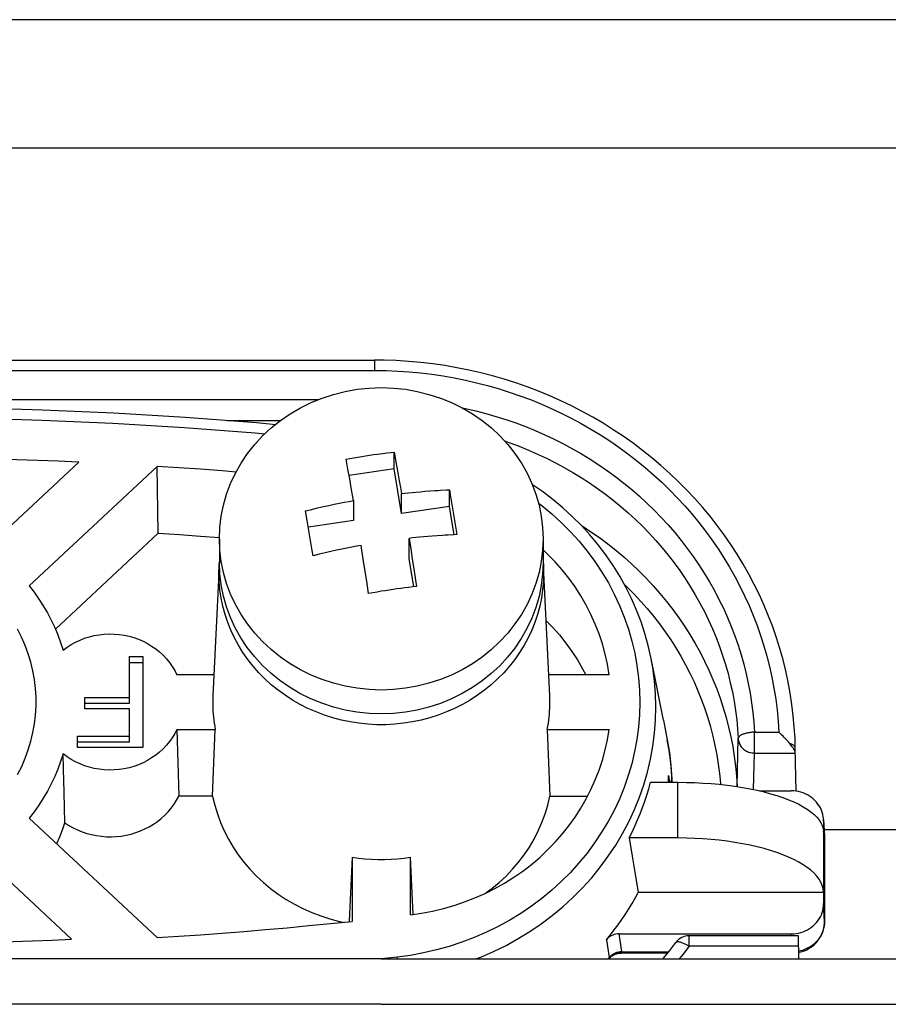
# Model space of a CAD drawing. Header units: centimetres. Extents: x 4745 to 39369, y 17389 to 19524.
# Tile 33 of 188: x 15508.1 to 15510.78, y 18253.47 to 18256.51. Entities that reach past the tile are written whole.
import ezdxf

# ---------------------------------------------------------------- set-up
doc = ezdxf.new("R2010")
doc.units = ezdxf.units.CM
doc.layers.add('$_urządzenia', color=250, linetype='Continuous')

# ---------------------------------------------------------------- blocks, each defined once
blk = doc.blocks.new('A$C92957c0b')
at = {"layer": '$_urządzenia'}
for p, q in [((55, 0), (-55, 0)), ((92.535, -3.965), (-92.535, -3.965)), ((-31.792, -10.509), (-0.208, -10.509)), ((-0.208, -10.509), (-0.208, -10.83)), ((-31.792, -10.83), (-0.208, -10.83)), ((-30.064, -11.727), (-1.936, -11.727)), ((-4.763, -12.372), (-3.107, -12.372)), ((0.044, -13.39), (0.175, -13.374)), ((0.175, -13.374), (0.306, -13.359)), ((0.306, -13.359), (0.393, -13.349)), ((0.393, -13.349), (0.45, -13.653)), ((0.393, -13.866), (0.393, -13.349)), ((-12.156, -16.285), (-9.346, -13.661)), ((-1.031, -13.877), (-1.089, -13.565)), ((-0.121, -13.412), (0.044, -13.39)), ((0.45, -13.653), (0.501, -13.929)), ((-6.929, -13.792), (-10.878, -17.478)), ((-6.892, -15.855), (-6.929, -13.792)), ((-0.976, -14.174), (-1.031, -13.877)), ((0.393, -13.866), (-0.995, -14.069)), ((0.625, -15.249), (0.393, -13.866)), ((0.501, -13.929), (0.555, -14.234)), ((-0.926, -14.457), (-0.976, -14.174)), ((0.555, -14.234), (0.593, -14.445)), ((-0.857, -14.846), (-0.926, -14.457)), ((0.593, -14.445), (0.625, -14.629)), ((0.955, -14.595), (1.078, -14.583)), ((1.078, -14.583), (1.21, -14.572)), ((1.21, -14.572), (1.35, -14.561)), ((1.35, -14.561), (1.499, -14.549)), ((2.107, -14.516), (2.133, -14.664)), ((2.107, -15.033), (2.107, -14.516)), ((-0.857, -14.846), (-0.857, -15.466)), ((0.625, -14.629), (0.729, -14.618)), ((0.625, -15.249), (0.625, -14.629)), ((0.729, -14.618), (0.839, -14.606)), ((0.839, -14.606), (0.955, -14.595)), ((2.133, -14.664), (2.184, -14.965)), ((-2.287, -15.463), (-2.339, -15.165)), ((2.107, -15.033), (0.625, -15.249)), ((2.253, -15.903), (2.107, -15.033)), ((2.184, -14.965), (2.236, -15.272)), ((-2.236, -15.767), (-2.287, -15.463)), ((-0.857, -15.466), (-2.252, -15.67)), ((2.236, -15.272), (2.287, -15.583)), ((-2.184, -16.077), (-2.236, -15.767)), ((2.287, -15.583), (2.339, -15.899)), ((-10.067, -18.819), (-6.892, -15.855)), ((-5, -16.028), (-5, -16.766)), ((0.956, -16.002), (0.857, -16.013)), ((0.857, -16.013), (0.909, -16.335)), ((0.857, -16.633), (0.857, -16.013)), ((1.063, -15.991), (0.956, -16.002)), ((1.178, -15.979), (1.063, -15.991)), ((1.302, -15.968), (1.178, -15.979)), ((1.435, -15.956), (1.302, -15.968)), ((1.577, -15.944), (1.435, -15.956)), ((1.729, -15.933), (1.577, -15.944)), ((5, -16.028), (5, -16.766)), ((-0.556, -16.658), (-0.625, -16.23)), ((0.909, -16.335), (0.959, -16.655)), ((-0.506, -16.98), (-0.556, -16.658)), ((1.005, -17.513), (0.857, -16.633)), ((0.959, -16.655), (1.006, -16.956)), ((-5.01, -16.873), (-5.206, -20.878)), ((-5.016, -17.086), (-5.01, -16.873)), ((-5.01, -16.873), (-5.008, -16.828)), ((-5.008, -16.828), (-5, -16.738)), ((-0.451, -17.333), (-0.506, -16.98)), ((1.006, -16.956), (1.06, -17.305)), ((5, -16.738), (5.008, -16.828)), ((5.008, -16.828), (5.01, -16.873)), ((5.01, -16.873), (5.016, -17.086)), ((1.06, -17.305), (1.089, -17.499)), ((-0.393, -17.716), (-0.451, -17.333)), ((-0.262, -17.693), (-0.393, -17.716)), ((-0.131, -17.67), (-0.262, -17.693)), ((0, -17.648), (-0.131, -17.67)), ((-7.775, -19.666), (-7.362, -19.666)), ((-7.775, -21.106), (-7.775, -19.666)), ((-7.362, -19.666), (-7.362, -22.467)), ((8.469, -20.383), (8.328, -19.68)), ((8.328, -19.681), (8.328, -19.68)), ((-7.775, -19.845), (-7.362, -19.845)), ((-5.174, -20.223), (-6.315, -20.223)), ((7.038, -20.223), (5.174, -20.223)), ((8.593, -21.005), (8.469, -20.383)), ((-9.162, -20.926), (-7.775, -20.926)), ((-9.162, -21.277), (-9.162, -20.926)), ((-9.162, -21.106), (-7.775, -21.106)), ((-7.775, -21.277), (-9.162, -21.277)), ((-7.775, -22.296), (-7.775, -21.277)), ((8.717, -21.632), (8.593, -21.005)), ((8.717, -21.632), (8.836, -22.235)), ((-9.387, -22.117), (-7.775, -22.117)), ((-9.387, -22.467), (-9.387, -22.117)), ((-6.315, -21.91), (-5.13, -21.91)), ((-6.315, -21.91), (-6.253, -23.971)), ((-5.21, -23.971), (-5.13, -21.91)), ((5.13, -21.91), (7.038, -21.91)), ((5.13, -21.91), (5.21, -23.971)), ((11.527, -21.997), (12.28, -21.997)), ((11.527, -22.641), (11.527, -21.997)), ((-9.387, -22.296), (-7.775, -22.296)), ((-7.362, -22.467), (-9.387, -22.467)), ((10.994, -23.664), (11.027, -22.196)), ((12.814, -23.82), (12.79, -22.48)), ((-9.819, -23.144), (-9.83, -22.669)), ((11.501, -23.769), (11.527, -22.641)), ((11.527, -22.641), (12.793, -22.641)), ((8.949, -23.029), (8.976, -23.434)), ((-9.802, -23.854), (-9.819, -23.144)), ((8.872, -23.545), (8.878, -23.337)), ((8.912, -23.504), (8.878, -23.337)), ((8.314, -23.545), (9.164, -23.545)), ((8.976, -23.434), (8.977, -23.545)), ((9.164, -25.265), (9.164, -23.545)), ((10.995, -23.678), (10.994, -23.664)), ((-9.778, -24.793), (-9.802, -23.854)), ((-5.21, -23.971), (-6.253, -23.971)), ((5.21, -23.971), (6.376, -23.971)), ((11.685, -23.809), (12.665, -23.809)), ((-10.878, -24.655), (-6.929, -28.341)), ((13.665, -24.743), (13.664, -24.698)), ((13.664, -24.698), (13.69, -25.208)), ((13.665, -24.743), (13.665, -25.084)), ((13.665, -24.743), (13.691, -25.253)), ((13.664, -25.057), (13.664, -26.922)), ((13.665, -25.084), (13.664, -25.057)), ((13.679, -25), (79.175, -25)), ((13.69, -25.209), (13.691, -25.253)), ((13.691, -25.256), (13.69, -25.209)), ((9.164, -25.265), (7.657, -25.265)), ((7.657, -25.265), (7.751, -25.823)), ((13.691, -25.256), (13.691, -25.253)), ((13.691, -25.256), (13.691, -27.854)), ((7.751, -25.823), (7.845, -26.385)), ((-9.567, -28.393), (-12.234, -25.902)), ((-0.904, -25.856), (-0.997, -27.833)), ((-0.904, -25.856), (-0.904, -27.838)), ((0.987, -27.625), (0.904, -25.856)), ((0.904, -27.637), (0.904, -25.856)), ((7.845, -26.385), (7.939, -26.951)), ((13.665, -26.951), (7.939, -26.951)), ((13.664, -26.922), (13.665, -26.951)), ((13.665, -26.951), (13.665, -27.292)), ((13.691, -27.851), (13.665, -27.292)), ((-0.997, -27.833), (-0.997, -27.847)), ((13.691, -27.851), (13.691, -27.854)), ((7.348, -28.225), (12.665, -28.225)), ((7.43, -28.77), (7.348, -28.225)), ((12.665, -28.225), (12.668, -28.284)), ((6.954, -28.404), (7.039, -28.954)), ((12.892, -28.284), (9.508, -28.284)), ((9.508, -28.605), (9.508, -28.284)), ((12.904, -29), (12.892, -28.284)), ((13.443, -28.465), (13.398, -28.509)), ((8.848, -28.821), (7.399, -28.821)), ((7.431, -28.784), (7.43, -28.77)), ((7.431, -28.784), (8.877, -28.784)), ((12.897, -28.605), (9.508, -28.605)), ((0, -29), (-298.6, -29)), ((0.492, -28.944), (0, -28.996)), ((0, -29), (298.6, -29)), ((0.499, -29), (0.492, -28.944)), ((7.039, -28.954), (6.998, -29)), ((7.027, -29), (7.036, -28.989)), ((7.039, -28.954), (7.071, -28.919)), ((7.039, -28.954), (7.039, -28.961)), ((0, -30.4), (-300, -30.4)), ((0, -30.4), (300, -30.4))]:
    blk.add_line(p, q, dxfattribs=at)
for points in [[(12.79, -22.48), (12.782, -22.198), (12.761, -21.846), (12.73, -21.495), (12.688, -21.145), (12.635, -20.796), (12.572, -20.449), (12.497, -20.103), (12.412, -19.76), (12.317, -19.419), (12.211, -19.08), (12.094, -18.745), (11.967, -18.413), (11.83, -18.084), (11.682, -17.759), (11.525, -17.439), (11.358, -17.123), (11.181, -16.811), (10.994, -16.504), (10.799, -16.203), (10.593, -15.907), (10.379, -15.616), (10.156, -15.332), (9.924, -15.054), (9.683, -14.782), (9.434, -14.516), (9.177, -14.258), (8.912, -14.007), (8.64, -13.763), (8.36, -13.526), (8.072, -13.297), (7.778, -13.076), (7.477, -12.863), (7.169, -12.659), (6.856, -12.462), (6.536, -12.275), (6.21, -12.096), (5.879, -11.926), (5.543, -11.765), (5.203, -11.613), (4.857, -11.471), (4.507, -11.338), (4.154, -11.215), (3.796, -11.101), (3.435, -10.997), (3.072, -10.903), (2.705, -10.819), (2.336, -10.745), (1.965, -10.681), (1.592, -10.627), (1.217, -10.583), (0.842, -10.549), (0.465, -10.526), (0.088, -10.513), (-0.208, -10.509)], [(-0.208, -10.83), (0.153, -10.835), (0.51, -10.85), (0.865, -10.873), (1.216, -10.906), (1.563, -10.948), (1.91, -10.999), (2.255, -11.059), (2.599, -11.128), (2.941, -11.207), (3.28, -11.294), (3.616, -11.39), (3.949, -11.495), (4.279, -11.608), (4.605, -11.73), (4.928, -11.861), (5.246, -12), (5.561, -12.147), (5.87, -12.303), (6.175, -12.466), (6.475, -12.638), (6.769, -12.817), (7.058, -13.004), (7.341, -13.199), (7.619, -13.401), (7.89, -13.61), (8.154, -13.826), (8.412, -14.049), (8.663, -14.279), (8.908, -14.515), (9.145, -14.758), (9.374, -15.006), (9.596, -15.261), (9.81, -15.521), (10.016, -15.787), (10.215, -16.058), (10.405, -16.334), (10.586, -16.615), (10.759, -16.901), (10.924, -17.191), (11.079, -17.486), (11.226, -17.784), (11.363, -18.086), (11.491, -18.391), (11.61, -18.699), (11.72, -19.011), (11.821, -19.327), (11.913, -19.648), (11.995, -19.973), (12.068, -20.303), (12.132, -20.637), (12.185, -20.974), (12.227, -21.312), (12.259, -21.653), (12.28, -21.997)], [(-5, -16.028), (-4.986, -15.679), (-4.944, -15.332), (-4.875, -14.989), (-4.778, -14.652), (-4.654, -14.323), (-4.505, -14.003), (-4.33, -13.694), (-4.131, -13.398), (-3.909, -13.118), (-3.665, -12.853), (-3.401, -12.606), (-3.117, -12.378), (-2.817, -12.171), (-2.5, -11.985), (-2.169, -11.822), (-1.827, -11.683), (-1.474, -11.567), (-1.113, -11.477), (-0.745, -11.412), (-0.374, -11.373), (0, -11.36)], [(0, -11.36), (0.374, -11.373), (0.745, -11.412), (1.113, -11.477), (1.474, -11.567), (1.827, -11.683), (2.169, -11.822), (2.5, -11.985), (2.817, -12.171), (3.117, -12.378), (3.401, -12.606), (3.665, -12.853), (3.909, -13.118), (4.131, -13.398), (4.33, -13.694), (4.505, -14.003), (4.654, -14.323), (4.778, -14.652), (4.875, -14.989), (4.944, -15.332), (4.986, -15.679), (5, -16.028)], [(-28.739, -12.494), (-28.149, -12.44), (-25.944, -12.274), (-23.737, -12.141), (-21.528, -12.042), (-19.317, -11.975), (-17.106, -11.942), (-14.894, -11.942), (-12.683, -11.975), (-10.472, -12.042), (-8.263, -12.141), (-6.056, -12.274), (-3.851, -12.44), (-3.261, -12.494)], [(2.495, -11.983), (2.601, -12.004), (2.917, -12.077), (3.231, -12.158), (3.543, -12.247), (3.851, -12.345), (4.156, -12.45), (4.458, -12.563), (4.756, -12.685), (5.05, -12.813), (5.34, -12.95), (5.626, -13.094), (5.908, -13.246), (6.185, -13.405), (6.457, -13.572), (6.724, -13.745), (6.986, -13.926), (7.242, -14.113), (7.492, -14.307), (7.737, -14.507), (7.975, -14.714), (8.207, -14.927), (8.432, -15.146), (8.651, -15.371), (8.863, -15.601), (9.067, -15.837), (9.265, -16.078), (9.455, -16.325), (9.638, -16.576), (9.813, -16.832), (9.98, -17.092), (10.139, -17.357), (10.29, -17.625), (10.433, -17.898), (10.568, -18.174), (10.695, -18.454), (10.813, -18.738), (10.922, -19.024), (11.023, -19.313), (11.115, -19.605), (11.198, -19.899), (11.272, -20.194), (11.337, -20.491), (11.393, -20.789), (11.44, -21.089), (11.478, -21.39), (11.507, -21.692), (11.527, -21.997)], [(-28.406, -12.786), (-28.107, -12.759), (-25.91, -12.594), (-23.711, -12.461), (-21.509, -12.362), (-19.306, -12.296), (-17.102, -12.263), (-14.898, -12.263), (-12.694, -12.296), (-10.491, -12.362), (-8.289, -12.461), (-6.09, -12.594), (-3.893, -12.759), (-3.594, -12.786)], [(3.804, -13.004), (3.976, -13.063), (4.264, -13.172), (4.55, -13.287), (4.831, -13.411), (5.109, -13.542), (5.383, -13.68), (5.652, -13.825), (5.917, -13.977), (6.177, -14.136), (6.433, -14.302), (6.683, -14.475), (6.928, -14.654), (7.168, -14.839), (7.401, -15.031), (7.629, -15.229), (7.851, -15.433), (8.067, -15.642), (8.276, -15.857), (8.479, -16.078), (8.675, -16.303), (8.864, -16.534), (9.045, -16.77), (9.22, -17.01), (9.388, -17.255), (9.548, -17.504), (9.7, -17.757), (9.844, -18.014), (9.981, -18.275), (10.11, -18.539), (10.231, -18.807), (10.344, -19.078), (10.449, -19.352), (10.545, -19.629), (10.633, -19.908), (10.713, -20.189), (10.784, -20.472), (10.846, -20.756), (10.899, -21.041), (10.944, -21.328), (10.981, -21.616), (11.008, -21.905), (11.027, -22.196)], [(-9.346, -13.661), (-9.984, -13.633), (-10.623, -13.608), (-11.262, -13.586), (-11.901, -13.566), (-12.54, -13.549), (-13.179, -13.536), (-13.818, -13.525), (-14.457, -13.516), (-15.096, -13.511)], [(-1.089, -13.565), (-0.969, -13.544), (-0.848, -13.523), (-0.727, -13.503), (-0.606, -13.483), (-0.485, -13.464), (-0.364, -13.446), (-0.243, -13.429), (-0.121, -13.412)], [(-4.484, -13.966), (-4.918, -13.932), (-5.588, -13.882), (-6.259, -13.835), (-6.929, -13.792)], [(1.499, -14.549), (1.659, -14.539), (1.743, -14.534), (1.829, -14.529)], [(1.829, -14.529), (2.012, -14.52), (2.107, -14.516)], [(8.328, -19.682), (8.248, -19.325), (8.145, -18.954), (8.025, -18.587), (7.887, -18.226), (7.731, -17.87), (7.558, -17.522), (7.368, -17.181), (7.162, -16.848), (6.939, -16.524), (6.701, -16.21), (6.448, -15.907), (6.181, -15.615), (5.899, -15.334), (5.604, -15.066), (5.296, -14.811), (4.977, -14.569), (4.667, -14.356)], [(-2.339, -15.165), (-2.15, -15.119), (-1.967, -15.075), (-1.79, -15.035), (-1.619, -14.997), (-1.454, -14.962), (-1.295, -14.929), (-1.143, -14.899), (-0.997, -14.871), (-0.857, -14.846)], [(4.856, -14.925), (4.956, -15), (5.265, -15.255), (5.562, -15.525), (5.844, -15.807), (6.111, -16.102), (6.362, -16.409), (6.597, -16.726), (6.815, -17.053), (7.015, -17.391), (7.198, -17.736), (7.362, -18.088), (7.508, -18.449), (7.634, -18.814), (7.742, -19.184), (7.83, -19.559), (7.898, -19.936), (7.947, -20.316), (7.976, -20.698), (7.985, -21.079), (7.974, -21.461), (7.944, -21.843), (7.894, -22.222), (7.825, -22.598), (7.736, -22.971), (7.628, -23.34), (7.501, -23.703), (7.355, -24.061), (7.191, -24.412), (7.009, -24.754), (6.808, -25.09), (6.592, -25.415), (6.358, -25.73), (6.108, -26.035), (5.842, -26.328), (5.562, -26.608), (5.267, -26.877), (4.959, -27.131), (4.64, -27.369), (4.309, -27.594), (3.967, -27.803), (3.613, -27.997), (3.248, -28.176), (2.874, -28.338), (2.492, -28.483), (2.102, -28.612), (1.707, -28.722), (1.307, -28.814), (0.902, -28.888), (0.492, -28.944)], [(6.181, -15.615), (6.206, -15.63), (6.475, -15.807), (6.738, -15.992), (6.996, -16.184), (7.247, -16.383), (7.491, -16.589), (7.729, -16.802), (7.96, -17.021), (8.184, -17.247), (8.401, -17.478), (8.61, -17.716), (8.811, -17.96), (9.004, -18.209), (9.19, -18.463), (9.367, -18.722), (9.535, -18.986), (9.696, -19.255), (9.847, -19.528), (9.99, -19.805), (10.123, -20.087), (10.248, -20.371), (10.363, -20.659), (10.47, -20.951), (10.566, -21.245), (10.654, -21.541), (10.731, -21.84), (10.799, -22.14), (10.858, -22.442), (10.906, -22.746), (10.945, -23.051), (10.974, -23.357), (10.994, -23.664)], [(-11.236, -23.308), (-11.11, -23.059), (-11, -22.804), (-10.905, -22.543), (-10.826, -22.279), (-10.762, -22.011), (-10.714, -21.74), (-10.682, -21.468), (-10.667, -21.195), (-10.667, -20.921), (-10.684, -20.648), (-10.717, -20.376), (-10.765, -20.106), (-10.83, -19.84), (-10.909, -19.577), (-11.005, -19.318), (-11.115, -19.065), (-11.24, -18.817)], [(-6.892, -15.855), (-6.236, -15.898), (-5.581, -15.943), (-4.997, -15.987)], [(0, -20.696), (-0.374, -20.683), (-0.745, -20.644), (-1.113, -20.579), (-1.474, -20.488), (-1.827, -20.373), (-2.169, -20.234), (-2.5, -20.07), (-2.817, -19.885), (-3.117, -19.677), (-3.401, -19.45), (-3.665, -19.203), (-3.909, -18.938), (-4.131, -18.657), (-4.33, -18.362), (-4.505, -18.053), (-4.654, -17.733), (-4.778, -17.404), (-4.875, -17.067), (-4.944, -16.724), (-4.986, -16.377), (-5, -16.028)], [(-2.107, -16.549), (-2.133, -16.39), (-2.184, -16.077)], [(5, -16.028), (4.986, -16.377), (4.944, -16.724), (4.875, -17.067), (4.778, -17.404), (4.654, -17.733), (4.505, -18.053), (4.33, -18.362), (4.131, -18.657), (3.909, -18.938), (3.665, -19.203), (3.401, -19.45), (3.117, -19.677), (2.817, -19.885), (2.5, -20.07), (2.169, -20.234), (1.827, -20.373), (1.474, -20.488), (1.113, -20.579), (0.745, -20.644), (0.374, -20.683), (0, -20.696)], [(2.062, -15.912), (1.975, -15.917), (1.89, -15.922), (1.729, -15.933)], [(2.339, -15.899), (2.244, -15.903), (2.062, -15.912)], [(-0.625, -16.23), (-0.765, -16.255), (-0.911, -16.283), (-1.063, -16.313), (-1.222, -16.345), (-1.387, -16.38), (-1.558, -16.418), (-1.735, -16.459), (-1.918, -16.503), (-2.107, -16.549)], [(7.038, -20.223), (6.985, -19.902), (6.916, -19.586), (6.831, -19.274), (6.73, -18.965), (6.612, -18.661), (6.479, -18.364), (6.33, -18.073), (6.166, -17.788), (5.988, -17.512), (5.796, -17.244), (5.589, -16.985), (5.37, -16.736), (5.138, -16.498), (5, -16.369)], [(0, -21.434), (-0.379, -21.42), (-0.751, -21.381), (-1.118, -21.316), (-1.481, -21.224), (-1.837, -21.107), (-2.181, -20.966), (-2.513, -20.801), (-2.832, -20.613), (-3.132, -20.405), (-3.414, -20.177), (-3.677, -19.929), (-3.918, -19.666), (-4.139, -19.385), (-4.337, -19.088), (-4.511, -18.78), (-4.659, -18.461), (-4.781, -18.13), (-4.877, -17.794), (-4.945, -17.452), (-4.987, -17.105), (-5, -16.766)], [(5, -16.766), (4.985, -17.123), (4.942, -17.471), (4.873, -17.813), (4.775, -18.15), (4.65, -18.481), (4.5, -18.8), (4.325, -19.108), (4.125, -19.404), (3.903, -19.684), (3.661, -19.945), (3.398, -20.191), (3.117, -20.416), (2.817, -20.622), (2.5, -20.808), (2.17, -20.971), (1.828, -21.111), (1.474, -21.226), (1.113, -21.317), (0.748, -21.381), (0.377, -21.42), (0, -21.434)], [(5.209, -21.067), (5.208, -20.972), (5.206, -20.878), (5.01, -16.873)], [(-2.265, -21.264), (-2.508, -21.141), (-2.743, -21.006), (-2.97, -20.859), (-3.189, -20.701), (-3.397, -20.531), (-3.595, -20.351), (-3.782, -20.161), (-3.958, -19.962), (-4.122, -19.754), (-4.273, -19.538), (-4.411, -19.315), (-4.536, -19.085), (-4.647, -18.848), (-4.744, -18.607), (-4.826, -18.36), (-4.894, -18.11), (-4.947, -17.857), (-4.985, -17.601), (-5.008, -17.344), (-5.016, -17.086)], [(5.016, -17.086), (5.008, -17.344), (4.985, -17.601), (4.947, -17.857), (4.894, -18.11), (4.826, -18.36), (4.744, -18.607), (4.647, -18.848), (4.536, -19.085), (4.411, -19.315), (4.273, -19.538), (4.122, -19.754), (3.958, -19.962), (3.782, -20.161), (3.595, -20.351), (3.397, -20.531), (3.189, -20.701), (2.97, -20.859), (2.743, -21.006), (2.508, -21.141)], [(-10.878, -17.478), (-10.723, -17.68), (-10.577, -17.886), (-10.441, -18.098), (-10.315, -18.315), (-10.197, -18.537), (-10.09, -18.763), (-9.993, -18.993), (-9.907, -19.227), (-9.83, -19.464)], [(1.089, -17.499), (0.968, -17.513), (0.847, -17.527), (0.727, -17.543), (0.606, -17.558), (0.484, -17.575), (0.363, -17.592), (0.242, -17.61), (0.121, -17.629), (0, -17.648)], [(7.511, -17.438), (7.599, -17.521), (7.812, -17.736), (8.019, -17.958), (8.219, -18.184), (8.411, -18.417), (8.595, -18.655), (8.772, -18.897), (8.941, -19.145), (9.102, -19.397), (9.255, -19.653), (9.4, -19.914), (9.536, -20.179), (9.663, -20.447), (9.782, -20.719), (9.893, -20.994), (9.994, -21.272), (10.086, -21.552), (10.17, -21.836), (10.244, -22.121), (10.309, -22.407), (10.364, -22.696), (10.411, -22.986), (10.448, -23.277), (10.476, -23.569), (10.478, -23.612)], [(5.092, -18.555), (5.29, -18.757), (5.501, -18.997), (5.701, -19.246), (5.887, -19.503), (6.061, -19.768), (6.22, -20.041), (6.315, -20.223)], [(-9.83, -19.464), (-9.707, -19.374), (-9.579, -19.292), (-9.446, -19.219), (-9.307, -19.155), (-9.164, -19.099), (-9.017, -19.053), (-8.867, -19.017), (-8.714, -18.99), (-8.561, -18.973), (-8.406, -18.966), (-8.251, -18.969), (-8.097, -18.982), (-7.945, -19.005), (-7.793, -19.037), (-7.645, -19.079), (-7.501, -19.131), (-7.36, -19.192), (-7.225, -19.261), (-7.095, -19.339), (-6.97, -19.426), (-6.852, -19.52), (-6.742, -19.621), (-6.639, -19.73), (-6.545, -19.845), (-6.459, -19.965), (-6.383, -20.091), (-6.315, -20.223)], [(2.917, -29), (3.072, -28.941), (3.468, -28.768), (3.854, -28.579), (4.229, -28.373), (4.592, -28.15), (4.942, -27.912), (5.281, -27.658), (5.608, -27.388), (5.921, -27.103), (6.219, -26.804), (6.501, -26.492), (6.766, -26.167), (7.014, -25.831), (7.245, -25.484), (7.456, -25.128), (7.65, -24.762), (7.824, -24.388), (7.978, -24.008), (8.112, -23.62), (8.226, -23.228), (8.319, -22.831), (8.391, -22.43), (8.443, -22.027), (8.474, -21.623), (8.484, -21.217), (8.472, -20.812), (8.44, -20.408), (8.387, -20.006), (8.328, -19.681)], [(-5.206, -20.878), (-5.208, -20.972), (-5.209, -21.067)], [(-5.209, -21.067), (-5.208, -21.161), (-5.206, -21.255), (-5.201, -21.349), (-5.194, -21.443), (-5.185, -21.537), (-5.174, -21.631), (-5.162, -21.724), (-5.147, -21.817), (-5.13, -21.91)], [(2.508, -21.141), (2.265, -21.264), (2.015, -21.374), (1.759, -21.471), (1.497, -21.555), (1.231, -21.625), (0.962, -21.682), (0.689, -21.724), (0.414, -21.753), (0.138, -21.767), (-0.138, -21.767), (-0.414, -21.753), (-0.689, -21.724), (-0.962, -21.682), (-1.231, -21.625), (-1.497, -21.555), (-1.759, -21.471), (-2.015, -21.374), (-2.265, -21.264)], [(5.13, -21.91), (5.147, -21.817), (5.162, -21.724), (5.174, -21.631), (5.185, -21.537), (5.194, -21.443), (5.201, -21.349), (5.206, -21.255), (5.208, -21.161), (5.209, -21.067)], [(-6.315, -21.91), (-6.383, -22.042), (-6.459, -22.168), (-6.545, -22.288), (-6.639, -22.403), (-6.742, -22.512), (-6.852, -22.613), (-6.97, -22.707), (-7.095, -22.794), (-7.225, -22.872), (-7.36, -22.941), (-7.501, -23.002), (-7.645, -23.054), (-7.793, -23.096), (-7.945, -23.128), (-8.097, -23.151), (-8.251, -23.164), (-8.406, -23.167), (-8.561, -23.16), (-8.714, -23.143), (-8.867, -23.116), (-9.017, -23.08), (-9.164, -23.034), (-9.307, -22.978), (-9.446, -22.914), (-9.579, -22.841), (-9.707, -22.759), (-9.83, -22.669)], [(0.904, -27.637), (1.247, -27.588), (1.586, -27.524), (1.92, -27.444), (2.251, -27.349), (2.576, -27.239), (2.895, -27.115), (3.207, -26.976), (3.512, -26.823), (3.807, -26.657), (4.094, -26.477), (4.372, -26.285), (4.638, -26.08), (4.894, -25.864), (5.138, -25.635), (5.37, -25.397), (5.589, -25.148), (5.796, -24.889), (5.988, -24.621), (6.166, -24.345), (6.33, -24.06), (6.479, -23.769), (6.612, -23.472), (6.73, -23.168), (6.831, -22.859), (6.916, -22.547), (6.985, -22.231), (7.038, -21.91)], [(11.527, -21.997), (11.494, -21.998), (11.462, -22.001), (11.43, -22.004), (11.398, -22.008), (11.367, -22.013), (11.336, -22.018), (11.307, -22.024), (11.278, -22.031), (11.25, -22.038), (11.224, -22.046), (11.199, -22.055), (11.175, -22.064), (11.153, -22.073), (11.132, -22.083), (11.113, -22.093), (11.095, -22.104), (11.08, -22.115), (11.066, -22.126), (11.055, -22.138), (11.045, -22.149), (11.038, -22.161), (11.032, -22.173), (11.029, -22.184), (11.027, -22.196)], [(12.62, -22.349), (12.599, -22.324), (12.576, -22.297), (12.552, -22.269), (12.527, -22.241), (12.5, -22.212), (12.472, -22.182), (12.442, -22.151), (12.412, -22.12), (12.38, -22.089), (12.348, -22.058), (12.314, -22.027), (12.28, -21.997)], [(8.836, -22.235), (8.902, -22.625), (8.949, -23.029)], [(8.978, -23.545), (8.972, -23.344), (8.942, -22.946), (8.891, -22.55), (8.836, -22.236)], [(11.027, -22.196), (11.03, -22.23), (11.036, -22.263), (11.044, -22.296), (11.055, -22.328), (11.068, -22.36), (11.084, -22.39), (11.102, -22.419), (11.122, -22.448), (11.144, -22.474), (11.169, -22.499), (11.195, -22.523), (11.223, -22.544), (11.252, -22.564), (11.283, -22.581), (11.316, -22.597), (11.349, -22.61), (11.384, -22.621), (11.419, -22.63), (11.454, -22.636), (11.49, -22.64), (11.527, -22.641)], [(12.705, -22.46), (12.686, -22.435), (12.666, -22.408), (12.644, -22.379), (12.62, -22.349)], [(12.79, -22.48), (12.789, -22.47), (12.787, -22.46), (12.783, -22.45), (12.777, -22.441), (12.77, -22.431), (12.761, -22.422), (12.751, -22.412), (12.739, -22.403), (12.726, -22.395), (12.712, -22.386), (12.696, -22.378), (12.679, -22.37), (12.66, -22.363), (12.641, -22.356), (12.62, -22.349)], [(12.748, -22.527), (12.735, -22.506), (12.721, -22.484), (12.705, -22.46)], [(-9.83, -22.669), (-9.907, -22.906), (-9.993, -23.14), (-10.09, -23.37), (-10.197, -23.596), (-10.315, -23.818), (-10.441, -24.035), (-10.577, -24.247), (-10.723, -24.453), (-10.878, -24.655)], [(12.776, -22.58), (12.768, -22.564), (12.759, -22.546), (12.748, -22.527)], [(12.793, -22.641), (12.792, -22.631), (12.79, -22.62), (12.787, -22.608), (12.782, -22.595), (12.776, -22.58)], [(8.878, -23.337), (8.879, -23.378), (8.885, -23.419), (8.887, -23.431)], [(7.657, -25.265), (7.75, -25.081), (7.837, -24.895), (7.92, -24.707), (7.999, -24.517), (8.072, -24.326), (8.14, -24.132), (8.203, -23.938), (8.261, -23.742), (8.314, -23.545)], [(8.887, -23.431), (8.893, -23.459), (8.906, -23.498), (8.923, -23.536), (8.927, -23.545)], [(9.164, -23.545), (9.425, -23.547), (9.682, -23.555), (9.937, -23.567), (10.19, -23.585), (10.441, -23.608), (10.687, -23.635), (10.928, -23.668), (11.163, -23.705), (11.392, -23.746), (11.612, -23.792), (11.826, -23.843), (12.03, -23.897), (12.224, -23.955), (12.41, -24.018), (12.583, -24.083), (12.746, -24.152)], [(-9.778, -24.793), (-9.65, -24.876), (-9.518, -24.95), (-9.382, -25.016), (-9.241, -25.073), (-9.096, -25.122), (-8.948, -25.161), (-8.798, -25.192), (-8.646, -25.213), (-8.493, -25.225), (-8.339, -25.227), (-8.185, -25.22), (-8.033, -25.204), (-7.882, -25.179), (-7.732, -25.144), (-7.586, -25.1), (-7.443, -25.048), (-7.304, -24.986), (-7.17, -24.917), (-7.041, -24.839), (-6.917, -24.753), (-6.8, -24.66), (-6.689, -24.561), (-6.586, -24.454), (-6.49, -24.341), (-6.403, -24.224), (-6.324, -24.1), (-6.253, -23.971)], [(-5.21, -23.971), (-5.144, -24.248), (-5.063, -24.519), (-4.965, -24.784), (-4.851, -25.044), (-4.721, -25.298), (-4.576, -25.544), (-4.417, -25.782), (-4.243, -26.011), (-4.056, -26.23), (-3.856, -26.439), (-3.644, -26.638), (-3.42, -26.824), (-3.185, -26.999), (-2.939, -27.161), (-2.685, -27.31), (-2.421, -27.445), (-2.149, -27.566), (-1.871, -27.673), (-1.587, -27.764), (-1.296, -27.84), (-1.175, -27.866)], [(3.234, -26.963), (3.42, -26.824), (3.644, -26.638), (3.856, -26.439), (4.056, -26.23), (4.243, -26.011), (4.417, -25.782), (4.576, -25.544), (4.721, -25.298), (4.851, -25.044), (4.965, -24.784), (5.063, -24.519), (5.144, -24.248), (5.21, -23.971)], [(12.815, -23.82), (12.741, -23.812), (12.665, -23.809)], [(13.664, -24.698), (13.662, -24.673), (13.654, -24.603), (13.64, -24.535), (13.621, -24.468), (13.596, -24.402), (13.566, -24.338), (13.531, -24.276), (13.491, -24.217), (13.447, -24.161), (13.398, -24.108), (13.345, -24.059), (13.289, -24.013), (13.229, -23.972), (13.165, -23.934), (13.099, -23.902), (13.031, -23.874), (12.96, -23.851), (12.888, -23.833), (12.815, -23.82)], [(12.746, -24.152), (12.897, -24.224), (13.035, -24.299), (13.16, -24.376), (13.273, -24.456), (13.372, -24.538), (13.456, -24.621), (13.527, -24.707), (13.583, -24.793), (13.625, -24.88), (13.652, -24.968), (13.664, -25.057)], [(-10.033, -25.444), (-10.028, -25.434), (-9.936, -25.224), (-9.853, -25.01), (-9.778, -24.793)], [(13.664, -26.922), (13.652, -26.824), (13.625, -26.728), (13.583, -26.633), (13.527, -26.538), (13.456, -26.444), (13.372, -26.353), (13.273, -26.263), (13.16, -26.176), (13.035, -26.091), (12.897, -26.009), (12.746, -25.93), (12.583, -25.855), (12.41, -25.783), (12.224, -25.715), (12.03, -25.651), (11.826, -25.592), (11.612, -25.536), (11.392, -25.486), (11.163, -25.441), (10.928, -25.4), (10.687, -25.365), (10.441, -25.334), (10.19, -25.31), (9.937, -25.29), (9.682, -25.276), (9.425, -25.268), (9.164, -25.265)], [(-0.904, -25.856), (-0.704, -25.885), (-0.504, -25.907), (-0.303, -25.922), (-0.101, -25.929), (0.101, -25.929), (0.303, -25.922), (0.504, -25.907), (0.704, -25.885), (0.904, -25.856)], [(6.954, -28.404), (7.079, -28.252), (7.2, -28.098), (7.318, -27.941), (7.431, -27.782), (7.541, -27.62), (7.646, -27.456), (7.748, -27.29), (7.845, -27.122), (7.939, -26.951)], [(12.665, -28.225), (12.741, -28.223), (12.815, -28.215), (12.888, -28.202), (12.96, -28.184), (13.031, -28.161), (13.099, -28.133), (13.165, -28.1), (13.229, -28.063), (13.289, -28.022), (13.345, -27.976), (13.398, -27.927), (13.447, -27.874), (13.491, -27.818), (13.531, -27.759), (13.566, -27.697), (13.596, -27.633), (13.621, -27.567), (13.64, -27.5), (13.654, -27.432), (13.662, -27.362), (13.665, -27.292)], [(-6.929, -28.341), (-6.259, -28.298), (-5.588, -28.251), (-4.918, -28.201), (-4.248, -28.148), (-3.579, -28.093), (-2.91, -28.034), (-2.241, -27.971), (-1.572, -27.906), (-0.904, -27.838)], [(13.386, -28.549), (13.427, -28.508), (13.477, -28.452), (13.522, -28.392), (13.562, -28.329), (13.597, -28.263), (13.627, -28.195), (13.651, -28.124), (13.67, -28.053), (13.683, -27.98), (13.69, -27.906), (13.691, -27.854)], [(13.691, -27.851), (13.689, -27.912), (13.683, -27.972), (13.672, -28.032), (13.657, -28.092), (13.638, -28.15), (13.615, -28.207), (13.588, -28.263), (13.557, -28.316), (13.523, -28.368), (13.484, -28.418), (13.443, -28.465)], [(7.348, -28.225), (7.297, -28.228), (7.247, -28.235), (7.199, -28.246), (7.152, -28.263), (7.107, -28.283), (7.064, -28.308), (7.025, -28.336), (6.988, -28.368), (6.954, -28.404)], [(-15, -28.532), (-14.396, -28.526), (-13.792, -28.518), (-13.188, -28.508), (-12.585, -28.495), (-11.981, -28.48), (-11.377, -28.462), (-10.774, -28.441), (-10.17, -28.418), (-9.567, -28.393)], [(8.701, -29), (8.722, -28.976), (8.917, -28.734), (9.105, -28.488)], [(9.105, -28.488), (9.11, -28.482), (9.118, -28.475), (9.128, -28.471), (9.139, -28.467), (9.152, -28.465), (9.166, -28.465), (9.182, -28.465), (9.199, -28.467), (9.217, -28.471), (9.237, -28.475), (9.258, -28.481), (9.28, -28.489), (9.303, -28.497), (9.326, -28.507), (9.351, -28.518), (9.376, -28.53), (9.401, -28.543), (9.428, -28.557), (9.454, -28.572), (9.481, -28.588), (9.508, -28.605)], [(12.9, -28.799), (12.921, -28.795), (12.999, -28.774), (13.074, -28.747), (13.146, -28.715), (13.214, -28.678), (13.278, -28.637), (13.338, -28.591), (13.386, -28.549)], [(13.398, -28.509), (13.35, -28.551), (13.3, -28.59)], [(13.387, -28.548), (13.394, -28.538), (13.398, -28.525), (13.398, -28.509)], [(7.036, -28.989), (7.053, -28.97), (7.083, -28.941), (7.116, -28.914), (7.151, -28.891), (7.187, -28.871), (7.225, -28.854), (7.264, -28.84), (7.303, -28.83), (7.343, -28.824), (7.382, -28.821), (7.399, -28.821)], [(7.071, -28.919), (7.108, -28.886), (7.148, -28.857), (7.191, -28.832), (7.235, -28.811), (7.282, -28.794), (7.331, -28.782)], [(7.108, -28.895), (7.148, -28.867), (7.19, -28.842), (7.235, -28.822), (7.282, -28.806), (7.331, -28.794)], [(7.331, -28.782), (7.381, -28.774), (7.43, -28.77)], [(7.331, -28.794), (7.381, -28.787), (7.431, -28.784)], [(7.399, -28.821), (7.41, -28.819), (7.42, -28.815), (7.427, -28.807), (7.431, -28.797), (7.431, -28.784)], [(9.508, -28.605), (9.312, -28.862), (9.201, -29)], [(13.3, -28.59), (13.247, -28.626), (13.191, -28.658), (13.133, -28.687), (13.074, -28.712), (13.013, -28.734), (12.95, -28.752), (12.9, -28.763)], [(7.039, -28.961), (7.039, -28.974), (7.038, -28.983), (7.037, -28.988), (7.037, -28.989)], [(7.039, -28.961), (7.072, -28.927), (7.108, -28.895)]]:
    blk.add_lwpolyline(points, dxfattribs=at)
blk.add_arc((9.508, -28.784), 0.5, 90, 143.6207, dxfattribs=at)

msp = doc.modelspace()

# ---------------------------------------------------------------- block references
at = {"layer": '$_urządzenia', "xscale": 0.1, "yscale": 0.1, "zscale": 0.1}
msp.add_blockref('A$C92957c0b', (15509.2164, 18256.5127), dxfattribs=at)

doc.saveas('drawing.dxf')
